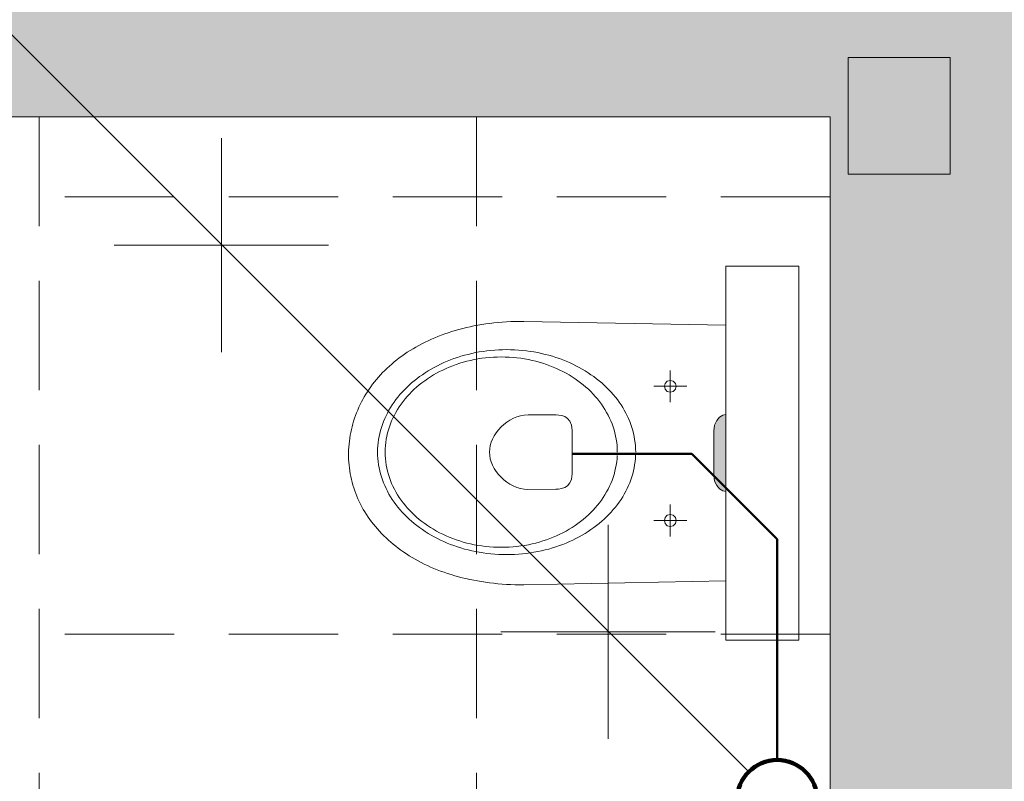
# Model space of a CAD drawing. Header units: millimetres. Extents: x -23540 to 53212, y -37964 to 41185.
# Tile 91 of 203: x -1740 to -1605, y -31937 to -31832. Entities that reach past the tile are written whole.
import ezdxf

# ---------------------------------------------------------------- set-up
doc = ezdxf.new("R2010")
doc.units = ezdxf.units.MM
doc.linetypes.add('DASHEDX2', pattern=[1.5, 1, -0.5])
doc.layers.get('0').update_dxf_attribs({"lineweight": 18})
for name, color, linetype, lineweight in [('BA_KS_ist.', 34, 'Continuous', 50), ('PG_PRZERYWANE_ŚREDNIE', 1, 'DASHEDX2', 18), ('PG_WIDOKOWE_CIENKIE', 1, 'Continuous', 18), ('PG_ŚCIANY_DZIAŁOWE', 3, 'Continuous', 18), ('Przekrojowa', 60, 'Continuous', 18)]:
    doc.layers.add(name, color=color, linetype=linetype, lineweight=lineweight)

msp = doc.modelspace()

# ---------------------------------------------------------------- hatches: boundary and pattern name
at = {"lineweight": 18, "true_color": 0x636466, "transparency": 33554559}
h = msp.add_hatch(color=251, dxfattribs=at)
h.dxf.hatch_style = 1
h.paths.add_polyline_path([(-1644.38, -31894.54), (-1644.27, -31895.32), (-1643.98, -31895.94), (-1643.59, -31896.4), (-1643.15, -31896.68), (-1642.74, -31896.78), (-1642.74, -31886.19), (-1643.15, -31886.29), (-1643.59, -31886.58), (-1643.98, -31887.04), (-1644.27, -31887.66), (-1644.38, -31888.43)])
at = {"layer": 'PG_ŚCIANY_DZIAŁOWE', "true_color": 0x636466, "transparency": 33554610}
h = msp.add_hatch(color=251, dxfattribs=at)
h.dxf.hatch_style = 1
h.paths.add_polyline_path([(-1374.48, -31621.34), (-1411.41, -31621.34), (-1411.41, -32089.84), (-1585.41, -32089.84), (-1585.41, -31705.84), (-1585.41, -31597.84), (-1707.91, -31597.84), (-1707.91, -31616.34), (-1628.41, -31616.34), (-1628.41, -31826.84), (-1875.91, -31826.84), (-1875.91, -31616.34), (-1808.91, -31616.34), (-1808.91, -31597.84), (-1902.41, -31597.84), (-1902.41, -31616.34), (-1890.41, -31616.34), (-1890.41, -31845.34), (-1628.41, -31845.34), (-1628.41, -32031.34), (-2003.41, -32031.34), (-2003.41, -31616.34), (-2003.41, -31597.84), (-2053.41, -31597.84), (-2053.41, -31613.84), (-2021.91, -31613.84), (-2021.91, -32052.34), (-1822.41, -32052.34), (-1822.41, -32059.34), (-1813.41, -32059.34), (-1813.41, -32052.34), (-1624.41, -32052.34), (-1624.41, -32217.84), (-1637.91, -32217.84), (-1637.91, -32289.84), (-1562.85, -32289.84), (-1562.85, -32135.8), (-1374.48, -32135.8)])
h.paths.add_polyline_path([(-1411.41, -31481.34), (-1374.48, -31481.34), (-1374.48, -31446.84), (-1411.41, -31476.84)])

# ---------------------------------------------------------------- linework, layer by layer
at = {"color": 251, "lineweight": 20, "true_color": 0x636466}
for p, q in [((-1890.41, -31845.34), (-1628.41, -31845.34)), ((-1628.41, -31845.34), (-1628.41, -32031.34))]:
    msp.add_line(p, q, dxfattribs=at)
at = {"color": 251, "lineweight": 18, "true_color": 0x636466}
for p, q in [((-1642.74, -31865.83), (-1642.74, -31917.15)), ((-1642.74, -31865.83), (-1632.74, -31865.83)), ((-1632.74, -31865.83), (-1632.74, -31917.15)), ((-1642.74, -31917.15), (-1632.74, -31917.15))]:
    msp.add_line(p, q, dxfattribs=at)
at = {"color": 251, "lineweight": 13, "true_color": 0x636466}
for p, q in [((-1676.74, -31873.94), (-1677.28, -31874.04)), ((-1676.2, -31873.85), (-1676.74, -31873.94)), ((-1675.66, -31873.76), (-1676.2, -31873.85)), ((-1675.1, -31873.69), (-1675.66, -31873.76)), ((-1674.54, -31873.62), (-1675.1, -31873.69)), ((-1673.98, -31873.57), (-1674.54, -31873.62)), ((-1673.4, -31873.52), (-1673.98, -31873.57)), ((-1672.82, -31873.48), (-1673.4, -31873.52)), ((-1672.24, -31873.45), (-1672.82, -31873.48)), ((-1671.65, -31873.43), (-1672.24, -31873.45)), ((-1671.05, -31873.42), (-1671.65, -31873.43)), ((-1670.45, -31873.42), (-1671.05, -31873.42)), ((-1642.73, -31873.96), (-1670.45, -31873.42)), ((-1681.76, -31875.31), (-1682.22, -31875.48)), ((-1681.29, -31875.13), (-1681.76, -31875.31)), ((-1680.81, -31874.97), (-1681.29, -31875.13)), ((-1680.33, -31874.81), (-1680.81, -31874.97)), ((-1679.84, -31874.66), (-1680.33, -31874.81)), ((-1679.34, -31874.52), (-1679.84, -31874.66)), ((-1678.83, -31874.39), (-1679.34, -31874.52)), ((-1678.32, -31874.26), (-1678.83, -31874.39)), ((-1677.8, -31874.15), (-1678.32, -31874.26)), ((-1677.28, -31874.04), (-1677.8, -31874.15)), ((-1684.42, -31876.49), (-1684.83, -31876.71)), ((-1683.99, -31876.27), (-1684.42, -31876.49)), ((-1683.56, -31876.07), (-1683.99, -31876.27)), ((-1683.12, -31875.86), (-1683.56, -31876.07)), ((-1682.67, -31875.67), (-1683.12, -31875.86)), ((-1682.22, -31875.48), (-1682.67, -31875.67)), ((-1686.79, -31877.91), (-1687.16, -31878.17)), ((-1686.42, -31877.66), (-1686.79, -31877.91)), ((-1686.03, -31877.41), (-1686.42, -31877.66)), ((-1685.64, -31877.17), (-1686.03, -31877.41)), ((-1685.24, -31876.94), (-1685.64, -31877.17)), ((-1684.83, -31876.71), (-1685.24, -31876.94)), ((-1678.58, -31878.07), (-1678.08, -31877.94)), ((-1678.08, -31877.94), (-1677.58, -31877.82)), ((-1677.58, -31877.82), (-1677.07, -31877.71)), ((-1677.07, -31877.71), (-1676.55, -31877.61)), ((-1676.55, -31877.61), (-1676.03, -31877.53)), ((-1676.03, -31877.53), (-1675.5, -31877.46)), ((-1675.5, -31877.46), (-1674.97, -31877.4)), ((-1674.97, -31877.4), (-1674.44, -31877.35)), ((-1674.44, -31877.35), (-1673.89, -31877.32)), ((-1673.89, -31877.32), (-1673.35, -31877.3)), ((-1673.35, -31877.3), (-1672.8, -31877.29)), ((-1672.8, -31877.29), (-1672.8, -31877.29)), ((-1672.8, -31877.29), (-1672.25, -31877.3)), ((-1672.25, -31877.3), (-1671.7, -31877.32)), ((-1671.7, -31877.32), (-1671.16, -31877.35)), ((-1671.16, -31877.35), (-1670.63, -31877.4)), ((-1670.63, -31877.4), (-1670.09, -31877.46)), ((-1670.09, -31877.46), (-1669.57, -31877.53)), ((-1669.57, -31877.53), (-1669.05, -31877.61)), ((-1669.05, -31877.61), (-1668.53, -31877.71)), ((-1668.53, -31877.71), (-1668.02, -31877.82)), ((-1668.02, -31877.82), (-1667.52, -31877.94)), ((-1667.52, -31877.94), (-1667.02, -31878.07)), ((-1688.55, -31879.27), (-1688.88, -31879.56)), ((-1688.22, -31878.99), (-1688.55, -31879.27)), ((-1687.87, -31878.71), (-1688.22, -31878.99)), ((-1687.52, -31878.44), (-1687.87, -31878.71)), ((-1687.16, -31878.17), (-1687.52, -31878.44)), ((-1682.3, -31879.5), (-1681.87, -31879.29)), ((-1681.87, -31879.29), (-1681.42, -31879.08)), ((-1681.42, -31879.08), (-1680.97, -31878.89)), ((-1680.97, -31878.89), (-1680.5, -31878.7)), ((-1680.5, -31878.7), (-1680.03, -31878.53)), ((-1680.19, -31879.5), (-1679.72, -31879.33)), ((-1680.03, -31878.53), (-1679.56, -31878.36)), ((-1679.72, -31879.33), (-1679.24, -31879.17)), ((-1679.56, -31878.36), (-1679.07, -31878.21)), ((-1679.24, -31879.17), (-1678.76, -31879.02)), ((-1679.07, -31878.21), (-1678.58, -31878.07)), ((-1678.76, -31879.02), (-1678.26, -31878.89)), ((-1678.26, -31878.89), (-1677.76, -31878.77)), ((-1677.76, -31878.77), (-1677.25, -31878.66)), ((-1677.25, -31878.66), (-1676.74, -31878.56)), ((-1676.74, -31878.56), (-1676.22, -31878.48)), ((-1676.22, -31878.48), (-1675.69, -31878.42)), ((-1675.69, -31878.42), (-1675.16, -31878.37)), ((-1675.16, -31878.37), (-1674.62, -31878.33)), ((-1674.62, -31878.33), (-1674.08, -31878.31)), ((-1674.08, -31878.31), (-1673.54, -31878.3)), ((-1673.54, -31878.3), (-1673.54, -31878.29)), ((-1673.54, -31878.3), (-1672.99, -31878.31)), ((-1672.99, -31878.31), (-1672.45, -31878.33)), ((-1672.45, -31878.33), (-1671.91, -31878.37)), ((-1671.91, -31878.37), (-1671.38, -31878.42)), ((-1671.38, -31878.42), (-1670.86, -31878.48)), ((-1670.86, -31878.48), (-1670.34, -31878.56)), ((-1670.34, -31878.56), (-1669.82, -31878.66)), ((-1669.82, -31878.66), (-1669.31, -31878.77)), ((-1669.31, -31878.77), (-1668.81, -31878.89)), ((-1668.81, -31878.89), (-1668.32, -31879.02)), ((-1668.32, -31879.02), (-1667.83, -31879.17)), ((-1667.83, -31879.17), (-1667.35, -31879.33)), ((-1667.35, -31879.33), (-1666.88, -31879.5)), ((-1667.02, -31878.07), (-1666.53, -31878.21)), ((-1666.53, -31878.21), (-1666.04, -31878.36)), ((-1666.04, -31878.36), (-1665.57, -31878.53)), ((-1665.57, -31878.53), (-1665.1, -31878.7)), ((-1665.1, -31878.7), (-1664.63, -31878.89)), ((-1664.63, -31878.89), (-1664.18, -31879.08)), ((-1664.18, -31879.08), (-1663.73, -31879.29)), ((-1663.73, -31879.29), (-1663.29, -31879.5)), ((-1689.81, -31880.45), (-1690.1, -31880.76)), ((-1689.51, -31880.15), (-1689.81, -31880.45)), ((-1689.2, -31879.85), (-1689.51, -31880.15)), ((-1688.88, -31879.56), (-1689.2, -31879.85)), ((-1684.36, -31880.73), (-1683.97, -31880.46)), ((-1683.97, -31880.46), (-1683.57, -31880.21)), ((-1683.57, -31880.21), (-1683.15, -31879.97)), ((-1683.15, -31879.97), (-1682.73, -31879.73)), ((-1682.84, -31880.77), (-1682.43, -31880.53)), ((-1682.73, -31879.73), (-1682.3, -31879.5)), ((-1682.43, -31880.53), (-1682, -31880.3)), ((-1682, -31880.3), (-1681.56, -31880.09)), ((-1681.56, -31880.09), (-1681.11, -31879.88)), ((-1681.11, -31879.88), (-1680.66, -31879.68)), ((-1680.66, -31879.68), (-1680.19, -31879.5)), ((-1666.88, -31879.5), (-1666.42, -31879.68)), ((-1666.42, -31879.68), (-1665.96, -31879.88)), ((-1665.96, -31879.88), (-1665.51, -31880.09)), ((-1665.51, -31880.09), (-1665.08, -31880.3)), ((-1665.08, -31880.3), (-1664.65, -31880.53)), ((-1664.65, -31880.53), (-1664.23, -31880.77)), ((-1663.29, -31879.5), (-1662.86, -31879.73)), ((-1662.86, -31879.73), (-1662.44, -31879.97)), ((-1662.44, -31879.97), (-1662.03, -31880.21)), ((-1662.03, -31880.21), (-1661.63, -31880.46)), ((-1661.63, -31880.46), (-1661.24, -31880.73)), ((-1650.35, -31884.51), (-1650.35, -31880.15)), ((-1691.18, -31882.05), (-1691.42, -31882.38)), ((-1690.92, -31881.72), (-1691.18, -31882.05)), ((-1690.66, -31881.4), (-1690.92, -31881.72)), ((-1690.38, -31881.08), (-1690.66, -31881.4)), ((-1690.1, -31880.76), (-1690.38, -31881.08)), ((-1686.18, -31882.17), (-1685.83, -31881.86)), ((-1685.83, -31881.86), (-1685.48, -31881.57)), ((-1685.48, -31881.57), (-1685.12, -31881.28)), ((-1685.12, -31881.28), (-1684.75, -31881)), ((-1684.78, -31882.13), (-1684.42, -31881.84)), ((-1684.75, -31881), (-1684.36, -31880.73)), ((-1684.42, -31881.84), (-1684.04, -31881.56)), ((-1684.04, -31881.56), (-1683.65, -31881.29)), ((-1683.65, -31881.29), (-1683.25, -31881.03)), ((-1683.25, -31881.03), (-1682.84, -31880.77)), ((-1664.23, -31880.77), (-1663.82, -31881.03)), ((-1663.82, -31881.03), (-1663.42, -31881.29)), ((-1663.42, -31881.29), (-1663.03, -31881.56)), ((-1663.03, -31881.56), (-1662.66, -31881.84)), ((-1662.66, -31881.84), (-1662.29, -31882.13)), ((-1661.24, -31880.73), (-1660.85, -31881)), ((-1660.85, -31881), (-1660.48, -31881.28)), ((-1660.48, -31881.28), (-1660.12, -31881.57)), ((-1660.12, -31881.57), (-1659.76, -31881.86)), ((-1659.76, -31881.86), (-1659.42, -31882.17)), ((-1651.06, -31881.92), (-1651.17, -31882.33)), ((-1650.76, -31881.62), (-1651.06, -31881.92)), ((-1650.35, -31881.51), (-1650.76, -31881.62)), ((-1649.94, -31881.62), (-1650.35, -31881.51)), ((-1649.65, -31881.92), (-1649.94, -31881.62)), ((-1649.53, -31882.33), (-1649.65, -31881.92)), ((-1692.11, -31883.41), (-1692.32, -31883.76)), ((-1691.89, -31883.07), (-1692.11, -31883.41)), ((-1691.66, -31882.72), (-1691.89, -31883.07)), ((-1691.42, -31882.38), (-1691.66, -31882.72)), ((-1687.43, -31883.46), (-1687.13, -31883.13)), ((-1687.13, -31883.13), (-1686.83, -31882.8)), ((-1686.83, -31882.8), (-1686.51, -31882.48)), ((-1686.51, -31882.48), (-1686.18, -31882.17)), ((-1686.44, -31883.72), (-1686.13, -31883.39)), ((-1686.13, -31883.39), (-1685.81, -31883.06)), ((-1685.81, -31883.06), (-1685.48, -31882.74)), ((-1685.48, -31882.74), (-1685.14, -31882.43)), ((-1685.14, -31882.43), (-1684.78, -31882.13)), ((-1662.29, -31882.13), (-1661.94, -31882.43)), ((-1661.94, -31882.43), (-1661.59, -31882.74)), ((-1661.59, -31882.74), (-1661.26, -31883.06)), ((-1661.26, -31883.06), (-1660.94, -31883.39)), ((-1660.94, -31883.39), (-1660.64, -31883.72)), ((-1659.42, -31882.17), (-1659.09, -31882.48)), ((-1659.09, -31882.48), (-1658.77, -31882.8)), ((-1658.77, -31882.8), (-1658.47, -31883.13)), ((-1658.47, -31883.13), (-1658.17, -31883.46)), ((-1652.6, -31882.33), (-1648.1, -31882.33)), ((-1651.17, -31882.33), (-1651.06, -31882.74)), ((-1651.06, -31882.74), (-1650.76, -31883.03)), ((-1650.76, -31883.03), (-1650.35, -31883.15)), ((-1650.35, -31883.15), (-1649.94, -31883.03)), ((-1649.94, -31883.03), (-1649.65, -31882.74)), ((-1649.65, -31882.74), (-1649.53, -31882.33)), ((-1692.71, -31884.48), (-1692.9, -31884.84)), ((-1692.52, -31884.12), (-1692.71, -31884.48)), ((-1692.32, -31883.76), (-1692.52, -31884.12)), ((-1688.49, -31884.87), (-1688.24, -31884.51)), ((-1688.24, -31884.51), (-1687.98, -31884.15)), ((-1687.98, -31884.15), (-1687.71, -31883.8)), ((-1687.71, -31883.8), (-1687.43, -31883.46)), ((-1687.27, -31884.78), (-1687.01, -31884.42)), ((-1687.01, -31884.42), (-1686.73, -31884.06)), ((-1686.73, -31884.06), (-1686.44, -31883.72)), ((-1660.64, -31883.72), (-1660.35, -31884.06)), ((-1660.35, -31884.06), (-1660.07, -31884.42)), ((-1660.07, -31884.42), (-1659.8, -31884.78)), ((-1658.17, -31883.46), (-1657.89, -31883.8)), ((-1657.89, -31883.8), (-1657.61, -31884.15)), ((-1657.61, -31884.15), (-1657.36, -31884.51)), ((-1657.36, -31884.51), (-1657.11, -31884.87)), ((-1693.39, -31885.95), (-1693.53, -31886.33)), ((-1693.23, -31885.58), (-1693.39, -31885.95)), ((-1693.07, -31885.21), (-1693.23, -31885.58)), ((-1692.9, -31884.84), (-1693.07, -31885.21)), ((-1689.34, -31886.37), (-1689.15, -31885.99)), ((-1689.15, -31885.99), (-1688.94, -31885.61)), ((-1688.94, -31885.61), (-1688.72, -31885.23)), ((-1688.72, -31885.23), (-1688.49, -31884.87)), ((-1688.2, -31886.28), (-1687.99, -31885.9)), ((-1687.99, -31885.9), (-1687.77, -31885.52)), ((-1687.77, -31885.52), (-1687.53, -31885.14)), ((-1687.53, -31885.14), (-1687.27, -31884.78)), ((-1659.8, -31884.78), (-1659.55, -31885.14)), ((-1659.55, -31885.14), (-1659.31, -31885.52)), ((-1659.31, -31885.52), (-1659.08, -31885.9)), ((-1659.08, -31885.9), (-1658.88, -31886.28)), ((-1657.11, -31884.87), (-1656.88, -31885.23)), ((-1656.88, -31885.23), (-1656.66, -31885.61)), ((-1656.66, -31885.61), (-1656.45, -31885.99)), ((-1656.45, -31885.99), (-1656.26, -31886.37)), ((-1693.79, -31887.09), (-1693.9, -31887.48)), ((-1693.66, -31886.71), (-1693.79, -31887.09)), ((-1693.53, -31886.33), (-1693.66, -31886.71)), ((-1689.84, -31887.56), (-1689.69, -31887.16)), ((-1689.69, -31887.16), (-1689.52, -31886.76)), ((-1689.52, -31886.76), (-1689.34, -31886.37)), ((-1688.74, -31887.48), (-1688.57, -31887.08)), ((-1688.57, -31887.08), (-1688.39, -31886.68)), ((-1688.39, -31886.68), (-1688.2, -31886.28)), ((-1673.18, -31887.56), (-1672.77, -31887.24)), ((-1672.77, -31887.24), (-1672.34, -31886.96)), ((-1672.34, -31886.96), (-1671.87, -31886.71)), ((-1671.87, -31886.71), (-1671.39, -31886.52)), ((-1671.39, -31886.52), (-1670.89, -31886.37)), ((-1670.89, -31886.37), (-1670.38, -31886.28)), ((-1670.38, -31886.28), (-1669.85, -31886.25)), ((-1669.85, -31886.25), (-1666.01, -31886.25)), ((-1666.01, -31886.25), (-1665.66, -31886.27)), ((-1665.66, -31886.27), (-1665.25, -31886.34)), ((-1665.25, -31886.34), (-1664.84, -31886.49)), ((-1664.84, -31886.49), (-1664.44, -31886.74)), ((-1664.44, -31886.74), (-1664.12, -31887.12)), ((-1664.12, -31887.12), (-1663.89, -31887.65)), ((-1658.88, -31886.28), (-1658.68, -31886.68)), ((-1658.68, -31886.68), (-1658.5, -31887.08)), ((-1658.5, -31887.08), (-1658.34, -31887.48)), ((-1656.26, -31886.37), (-1656.08, -31886.76)), ((-1656.08, -31886.76), (-1655.91, -31887.16)), ((-1655.91, -31887.16), (-1655.76, -31887.56)), ((-1644.27, -31887.66), (-1643.98, -31887.04)), ((-1643.98, -31887.04), (-1643.59, -31886.58)), ((-1643.59, -31886.58), (-1643.15, -31886.29)), ((-1643.15, -31886.29), (-1642.74, -31886.19)), ((-1694.18, -31888.66), (-1694.26, -31889.05)), ((-1694.1, -31888.26), (-1694.18, -31888.66)), ((-1694, -31887.87), (-1694.1, -31888.26)), ((-1693.9, -31887.48), (-1694, -31887.87)), ((-1690.29, -31889.21), (-1690.2, -31888.79)), ((-1690.2, -31888.79), (-1690.09, -31888.37)), ((-1690.09, -31888.37), (-1689.97, -31887.96)), ((-1689.97, -31887.96), (-1689.84, -31887.56)), ((-1689.23, -31889.16), (-1689.13, -31888.73)), ((-1689.13, -31888.73), (-1689.01, -31888.31)), ((-1689.01, -31888.31), (-1688.88, -31887.89)), ((-1688.88, -31887.89), (-1688.74, -31887.48)), ((-1674.49, -31889.12), (-1674.22, -31888.7)), ((-1674.22, -31888.7), (-1673.91, -31888.29)), ((-1673.91, -31888.29), (-1673.56, -31887.91)), ((-1673.56, -31887.91), (-1673.18, -31887.56)), ((-1663.89, -31887.65), (-1663.81, -31888.36)), ((-1663.81, -31888.36), (-1663.81, -31888.36)), ((-1663.81, -31888.36), (-1663.81, -31891.59)), ((-1658.34, -31887.48), (-1658.19, -31887.89)), ((-1658.19, -31887.89), (-1658.06, -31888.31)), ((-1658.06, -31888.31), (-1657.95, -31888.73)), ((-1657.95, -31888.73), (-1657.85, -31889.16)), ((-1655.76, -31887.56), (-1655.63, -31887.96)), ((-1655.63, -31887.96), (-1655.51, -31888.37)), ((-1655.51, -31888.37), (-1655.4, -31888.79)), ((-1655.4, -31888.79), (-1655.31, -31889.21)), ((-1644.38, -31888.43), (-1644.27, -31887.66)), ((-1644.38, -31888.43), (-1644.38, -31894.54)), ((-1694.37, -31889.86), (-1694.41, -31890.26)), ((-1694.32, -31889.45), (-1694.37, -31889.86)), ((-1694.26, -31889.05), (-1694.32, -31889.45)), ((-1690.46, -31890.49), (-1690.42, -31890.06)), ((-1690.42, -31890.06), (-1690.36, -31889.63)), ((-1690.36, -31889.63), (-1690.29, -31889.21)), ((-1689.42, -31890.47), (-1689.37, -31890.03)), ((-1689.37, -31890.03), (-1689.31, -31889.59)), ((-1689.31, -31889.59), (-1689.23, -31889.16)), ((-1675.04, -31890.46), (-1674.9, -31890.01)), ((-1674.9, -31890.01), (-1674.72, -31889.56)), ((-1674.72, -31889.56), (-1674.49, -31889.12)), ((-1657.85, -31889.16), (-1657.77, -31889.59)), ((-1657.77, -31889.59), (-1657.7, -31890.03)), ((-1657.7, -31890.03), (-1657.66, -31890.47)), ((-1655.31, -31889.21), (-1655.24, -31889.63)), ((-1655.24, -31889.63), (-1655.18, -31890.06)), ((-1655.18, -31890.06), (-1655.14, -31890.49)), ((-1694.47, -31891.08), (-1694.48, -31891.49)), ((-1694.48, -31891.49), (-1694.48, -31891.9)), ((-1694.45, -31890.67), (-1694.47, -31891.08)), ((-1694.41, -31890.26), (-1694.45, -31890.67)), ((-1690.49, -31890.92), (-1690.46, -31890.49)), ((-1690.49, -31891.36), (-1690.49, -31890.92)), ((-1690.49, -31891.36), (-1690.49, -31891.35)), ((-1690.49, -31891.79), (-1690.49, -31891.36)), ((-1689.45, -31891.36), (-1689.44, -31890.91)), ((-1689.45, -31891.36), (-1689.45, -31891.35)), ((-1689.44, -31891.81), (-1689.45, -31891.36)), ((-1689.44, -31890.91), (-1689.42, -31890.47)), ((-1675.15, -31891.36), (-1675.12, -31890.91)), ((-1675.12, -31891.81), (-1675.15, -31891.36)), ((-1675.12, -31890.91), (-1675.04, -31890.46)), ((-1657.66, -31890.47), (-1657.63, -31890.91)), ((-1657.63, -31890.91), (-1657.62, -31891.36)), ((-1655.14, -31890.49), (-1655.11, -31890.92)), ((-1655.11, -31890.92), (-1655.1, -31891.36)), ((-1694.48, -31891.9), (-1694.47, -31892.31)), ((-1694.47, -31892.31), (-1694.45, -31892.72)), ((-1694.45, -31892.72), (-1694.41, -31893.13)), ((-1690.46, -31892.23), (-1690.49, -31891.79)), ((-1690.42, -31892.66), (-1690.46, -31892.23)), ((-1690.36, -31893.08), (-1690.42, -31892.66)), ((-1689.42, -31892.25), (-1689.44, -31891.81)), ((-1689.37, -31892.69), (-1689.42, -31892.25)), ((-1689.31, -31893.13), (-1689.37, -31892.69)), ((-1675.04, -31892.26), (-1675.12, -31891.81)), ((-1674.9, -31892.71), (-1675.04, -31892.26)), ((-1674.72, -31893.16), (-1674.9, -31892.71)), ((-1663.81, -31891.59), (-1663.81, -31894.34)), ((-1657.7, -31892.69), (-1657.77, -31893.13)), ((-1657.66, -31892.25), (-1657.7, -31892.69)), ((-1657.63, -31891.81), (-1657.66, -31892.25)), ((-1655.18, -31892.66), (-1655.24, -31893.08)), ((-1655.14, -31892.23), (-1655.18, -31892.66)), ((-1655.11, -31891.79), (-1655.14, -31892.23)), ((-1694.41, -31893.13), (-1694.37, -31893.53)), ((-1694.37, -31893.53), (-1694.31, -31893.93)), ((-1694.31, -31893.93), (-1694.25, -31894.33)), ((-1690.29, -31893.51), (-1690.36, -31893.08)), ((-1690.2, -31893.93), (-1690.29, -31893.51)), ((-1690.09, -31894.34), (-1690.2, -31893.93)), ((-1689.23, -31893.56), (-1689.31, -31893.13)), ((-1689.13, -31893.98), (-1689.23, -31893.56)), ((-1689.01, -31894.41), (-1689.13, -31893.98)), ((-1674.49, -31893.6), (-1674.72, -31893.16)), ((-1674.22, -31894.02), (-1674.49, -31893.6)), ((-1673.91, -31894.42), (-1674.22, -31894.02)), ((-1657.95, -31893.98), (-1658.06, -31894.41)), ((-1657.85, -31893.56), (-1657.95, -31893.98)), ((-1657.77, -31893.13), (-1657.85, -31893.56)), ((-1655.4, -31893.93), (-1655.51, -31894.34)), ((-1655.31, -31893.51), (-1655.4, -31893.93)), ((-1655.24, -31893.08), (-1655.31, -31893.51)), ((-1694.25, -31894.33), (-1694.17, -31894.72)), ((-1694.17, -31894.72), (-1694.09, -31895.12)), ((-1694.09, -31895.12), (-1693.99, -31895.5)), ((-1693.99, -31895.5), (-1693.88, -31895.89)), ((-1689.97, -31894.75), (-1690.09, -31894.34)), ((-1689.84, -31895.16), (-1689.97, -31894.75)), ((-1689.69, -31895.56), (-1689.84, -31895.16)), ((-1689.52, -31895.95), (-1689.69, -31895.56)), ((-1688.88, -31894.82), (-1689.01, -31894.41)), ((-1688.74, -31895.23), (-1688.88, -31894.82)), ((-1688.57, -31895.64), (-1688.74, -31895.23)), ((-1673.57, -31894.8), (-1673.91, -31894.42)), ((-1673.19, -31895.16), (-1673.57, -31894.8)), ((-1672.78, -31895.48), (-1673.19, -31895.16)), ((-1672.35, -31895.76), (-1672.78, -31895.48)), ((-1663.89, -31895.05), (-1664.12, -31895.59)), ((-1663.81, -31894.34), (-1663.89, -31895.05)), ((-1658.34, -31895.23), (-1658.5, -31895.64)), ((-1658.19, -31894.82), (-1658.34, -31895.23)), ((-1658.06, -31894.41), (-1658.19, -31894.82)), ((-1655.91, -31895.56), (-1656.08, -31895.95)), ((-1655.76, -31895.16), (-1655.91, -31895.56)), ((-1655.63, -31894.75), (-1655.76, -31895.16)), ((-1655.51, -31894.34), (-1655.63, -31894.75)), ((-1644.38, -31894.54), (-1644.27, -31895.32)), ((-1644.27, -31895.32), (-1643.98, -31895.94)), ((-1693.88, -31895.89), (-1693.76, -31896.27)), ((-1693.76, -31896.27), (-1693.64, -31896.66)), ((-1693.64, -31896.66), (-1693.5, -31897.03)), ((-1689.34, -31896.34), (-1689.52, -31895.95)), ((-1689.15, -31896.73), (-1689.34, -31896.34)), ((-1688.94, -31897.11), (-1689.15, -31896.73)), ((-1688.39, -31896.04), (-1688.57, -31895.64)), ((-1688.2, -31896.43), (-1688.39, -31896.04)), ((-1687.99, -31896.82), (-1688.2, -31896.43)), ((-1687.77, -31897.2), (-1687.99, -31896.82)), ((-1671.89, -31896), (-1672.35, -31895.76)), ((-1671.41, -31896.2), (-1671.89, -31896)), ((-1670.91, -31896.35), (-1671.41, -31896.2)), ((-1670.4, -31896.44), (-1670.91, -31896.35)), ((-1669.88, -31896.47), (-1670.4, -31896.44)), ((-1666.03, -31896.46), (-1669.88, -31896.47)), ((-1665.67, -31896.44), (-1666.03, -31896.46)), ((-1665.26, -31896.37), (-1665.67, -31896.44)), ((-1664.84, -31896.22), (-1665.26, -31896.37)), ((-1664.45, -31895.97), (-1664.84, -31896.22)), ((-1664.12, -31895.59), (-1664.45, -31895.97)), ((-1659.08, -31896.82), (-1659.31, -31897.2)), ((-1658.88, -31896.43), (-1659.08, -31896.82)), ((-1658.68, -31896.04), (-1658.88, -31896.43)), ((-1658.5, -31895.64), (-1658.68, -31896.04)), ((-1656.45, -31896.73), (-1656.66, -31897.11)), ((-1656.26, -31896.34), (-1656.45, -31896.73)), ((-1656.08, -31895.95), (-1656.26, -31896.34)), ((-1643.98, -31895.94), (-1643.59, -31896.4)), ((-1643.59, -31896.4), (-1643.15, -31896.68)), ((-1643.15, -31896.68), (-1642.74, -31896.78)), ((-1693.5, -31897.03), (-1693.35, -31897.41)), ((-1693.35, -31897.41), (-1693.19, -31897.78)), ((-1693.19, -31897.78), (-1693.02, -31898.14)), ((-1693.02, -31898.14), (-1692.84, -31898.51)), ((-1688.72, -31897.48), (-1688.94, -31897.11)), ((-1688.49, -31897.85), (-1688.72, -31897.48)), ((-1688.24, -31898.21), (-1688.49, -31897.85)), ((-1687.98, -31898.56), (-1688.24, -31898.21)), ((-1687.53, -31897.57), (-1687.77, -31897.2)), ((-1687.27, -31897.94), (-1687.53, -31897.57)), ((-1687.01, -31898.3), (-1687.27, -31897.94)), ((-1659.8, -31897.94), (-1660.07, -31898.3)), ((-1659.55, -31897.57), (-1659.8, -31897.94)), ((-1659.31, -31897.2), (-1659.55, -31897.57)), ((-1657.36, -31898.21), (-1657.61, -31898.56)), ((-1657.11, -31897.85), (-1657.36, -31898.21)), ((-1656.88, -31897.48), (-1657.11, -31897.85)), ((-1656.66, -31897.11), (-1656.88, -31897.48)), ((-1692.84, -31898.51), (-1692.65, -31898.86)), ((-1692.65, -31898.86), (-1692.46, -31899.22)), ((-1692.46, -31899.22), (-1692.25, -31899.57)), ((-1692.25, -31899.57), (-1692.03, -31899.92)), ((-1687.71, -31898.91), (-1687.98, -31898.56)), ((-1687.43, -31899.25), (-1687.71, -31898.91)), ((-1687.13, -31899.59), (-1687.43, -31899.25)), ((-1686.83, -31899.92), (-1687.13, -31899.59)), ((-1686.73, -31898.65), (-1687.01, -31898.3)), ((-1686.44, -31898.99), (-1686.73, -31898.65)), ((-1686.13, -31899.33), (-1686.44, -31898.99)), ((-1685.81, -31899.66), (-1686.13, -31899.33)), ((-1660.94, -31899.33), (-1661.26, -31899.66)), ((-1660.64, -31898.99), (-1660.94, -31899.33)), ((-1660.35, -31898.65), (-1660.64, -31898.99)), ((-1660.07, -31898.3), (-1660.35, -31898.65)), ((-1658.47, -31899.59), (-1658.77, -31899.92)), ((-1658.17, -31899.25), (-1658.47, -31899.59)), ((-1657.89, -31898.91), (-1658.17, -31899.25)), ((-1657.61, -31898.56), (-1657.89, -31898.91)), ((-1650.35, -31902.92), (-1650.35, -31898.56)), ((-1692.03, -31899.92), (-1691.8, -31900.26)), ((-1691.8, -31900.26), (-1691.57, -31900.6)), ((-1691.57, -31900.6), (-1691.32, -31900.93)), ((-1691.32, -31900.93), (-1691.07, -31901.26)), ((-1686.51, -31900.24), (-1686.83, -31899.92)), ((-1686.18, -31900.55), (-1686.51, -31900.24)), ((-1685.83, -31900.85), (-1686.18, -31900.55)), ((-1685.48, -31901.15), (-1685.83, -31900.85)), ((-1685.48, -31899.97), (-1685.81, -31899.66)), ((-1685.14, -31900.28), (-1685.48, -31899.97)), ((-1684.78, -31900.58), (-1685.14, -31900.28)), ((-1684.42, -31900.88), (-1684.78, -31900.58)), ((-1684.04, -31901.16), (-1684.42, -31900.88)), ((-1662.66, -31900.88), (-1663.03, -31901.16)), ((-1662.29, -31900.58), (-1662.66, -31900.88)), ((-1661.94, -31900.28), (-1662.29, -31900.58)), ((-1661.59, -31899.97), (-1661.94, -31900.28)), ((-1661.26, -31899.66), (-1661.59, -31899.97)), ((-1659.76, -31900.85), (-1660.12, -31901.15)), ((-1659.42, -31900.55), (-1659.76, -31900.85)), ((-1659.09, -31900.24), (-1659.42, -31900.55)), ((-1658.77, -31899.92), (-1659.09, -31900.24)), ((-1652.6, -31900.74), (-1648.1, -31900.74)), ((-1651.06, -31900.33), (-1651.17, -31900.74)), ((-1651.17, -31900.74), (-1651.06, -31901.15)), ((-1650.76, -31900.03), (-1651.06, -31900.33)), ((-1650.35, -31899.92), (-1650.76, -31900.03)), ((-1649.94, -31900.03), (-1650.35, -31899.92)), ((-1649.65, -31900.33), (-1649.94, -31900.03)), ((-1649.53, -31900.74), (-1649.65, -31900.33)), ((-1649.65, -31901.15), (-1649.53, -31900.74)), ((-1691.07, -31901.26), (-1690.8, -31901.58)), ((-1690.8, -31901.58), (-1690.53, -31901.9)), ((-1690.53, -31901.9), (-1690.24, -31902.22)), ((-1690.24, -31902.22), (-1689.95, -31902.53)), ((-1685.12, -31901.44), (-1685.48, -31901.15)), ((-1684.75, -31901.72), (-1685.12, -31901.44)), ((-1684.36, -31901.99), (-1684.75, -31901.72)), ((-1683.97, -31902.25), (-1684.36, -31901.99)), ((-1683.65, -31901.43), (-1684.04, -31901.16)), ((-1683.57, -31902.51), (-1683.97, -31902.25)), ((-1683.25, -31901.69), (-1683.65, -31901.43)), ((-1682.84, -31901.94), (-1683.25, -31901.69)), ((-1682.43, -31902.18), (-1682.84, -31901.94)), ((-1682, -31902.41), (-1682.43, -31902.18)), ((-1664.65, -31902.18), (-1665.08, -31902.41)), ((-1664.23, -31901.94), (-1664.65, -31902.18)), ((-1663.82, -31901.69), (-1664.23, -31901.94)), ((-1663.42, -31901.43), (-1663.82, -31901.69)), ((-1663.03, -31901.16), (-1663.42, -31901.43)), ((-1661.63, -31902.25), (-1662.03, -31902.51)), ((-1661.24, -31901.99), (-1661.63, -31902.25)), ((-1660.85, -31901.72), (-1661.24, -31901.99)), ((-1660.48, -31901.44), (-1660.85, -31901.72)), ((-1660.12, -31901.15), (-1660.48, -31901.44)), ((-1651.06, -31901.15), (-1650.76, -31901.45)), ((-1650.76, -31901.45), (-1650.35, -31901.56)), ((-1650.35, -31901.56), (-1649.94, -31901.45)), ((-1649.94, -31901.45), (-1649.65, -31901.15)), ((-1689.95, -31902.53), (-1689.65, -31902.83)), ((-1689.65, -31902.83), (-1689.34, -31903.13)), ((-1689.34, -31903.13), (-1689.02, -31903.42)), ((-1689.02, -31903.42), (-1688.69, -31903.71)), ((-1683.15, -31902.75), (-1683.57, -31902.51)), ((-1682.73, -31902.99), (-1683.15, -31902.75)), ((-1682.3, -31903.21), (-1682.73, -31902.99)), ((-1681.87, -31903.43), (-1682.3, -31903.21)), ((-1681.56, -31902.63), (-1682, -31902.41)), ((-1681.42, -31903.63), (-1681.87, -31903.43)), ((-1681.11, -31902.84), (-1681.56, -31902.63)), ((-1680.97, -31903.83), (-1681.42, -31903.63)), ((-1680.66, -31903.03), (-1681.11, -31902.84)), ((-1680.19, -31903.22), (-1680.66, -31903.03)), ((-1679.72, -31903.39), (-1680.19, -31903.22)), ((-1679.24, -31903.55), (-1679.72, -31903.39)), ((-1678.76, -31903.69), (-1679.24, -31903.55)), ((-1667.83, -31903.55), (-1668.32, -31903.69)), ((-1667.35, -31903.39), (-1667.83, -31903.55)), ((-1666.88, -31903.22), (-1667.35, -31903.39)), ((-1666.42, -31903.03), (-1666.88, -31903.22)), ((-1665.96, -31902.84), (-1666.42, -31903.03)), ((-1665.51, -31902.63), (-1665.96, -31902.84)), ((-1665.08, -31902.41), (-1665.51, -31902.63)), ((-1664.18, -31903.63), (-1664.63, -31903.83)), ((-1663.73, -31903.43), (-1664.18, -31903.63)), ((-1663.29, -31903.21), (-1663.73, -31903.43)), ((-1662.86, -31902.99), (-1663.29, -31903.21)), ((-1662.44, -31902.75), (-1662.86, -31902.99)), ((-1662.03, -31902.51), (-1662.44, -31902.75)), ((-1688.69, -31903.71), (-1688.36, -31903.99)), ((-1688.36, -31903.99), (-1688.01, -31904.27)), ((-1688.01, -31904.27), (-1687.66, -31904.54)), ((-1687.66, -31904.54), (-1687.29, -31904.81)), ((-1687.29, -31904.81), (-1686.92, -31905.07)), ((-1680.5, -31904.01), (-1680.97, -31903.83)), ((-1680.03, -31904.19), (-1680.5, -31904.01)), ((-1679.56, -31904.35), (-1680.03, -31904.19)), ((-1679.07, -31904.51), (-1679.56, -31904.35)), ((-1678.58, -31904.65), (-1679.07, -31904.51)), ((-1678.26, -31903.83), (-1678.76, -31903.69)), ((-1678.08, -31904.78), (-1678.58, -31904.65)), ((-1677.76, -31903.95), (-1678.26, -31903.83)), ((-1677.58, -31904.9), (-1678.08, -31904.78)), ((-1677.25, -31904.06), (-1677.76, -31903.95)), ((-1677.07, -31905.01), (-1677.58, -31904.9)), ((-1676.74, -31904.15), (-1677.25, -31904.06)), ((-1676.55, -31905.1), (-1677.07, -31905.01)), ((-1676.22, -31904.23), (-1676.74, -31904.15)), ((-1675.69, -31904.3), (-1676.22, -31904.23)), ((-1675.16, -31904.35), (-1675.69, -31904.3)), ((-1674.62, -31904.39), (-1675.16, -31904.35)), ((-1674.08, -31904.41), (-1674.62, -31904.39)), ((-1673.54, -31904.42), (-1674.08, -31904.41)), ((-1672.99, -31904.41), (-1673.54, -31904.42)), ((-1673.54, -31904.42), (-1673.54, -31904.41)), ((-1672.45, -31904.39), (-1672.99, -31904.41)), ((-1671.91, -31904.35), (-1672.45, -31904.39)), ((-1671.38, -31904.3), (-1671.91, -31904.35)), ((-1670.86, -31904.23), (-1671.38, -31904.3)), ((-1670.34, -31904.15), (-1670.86, -31904.23)), ((-1669.82, -31904.06), (-1670.34, -31904.15)), ((-1669.31, -31903.95), (-1669.82, -31904.06)), ((-1668.81, -31903.83), (-1669.31, -31903.95)), ((-1668.53, -31905.01), (-1669.05, -31905.1)), ((-1668.32, -31903.69), (-1668.81, -31903.83)), ((-1668.02, -31904.9), (-1668.53, -31905.01)), ((-1667.52, -31904.78), (-1668.02, -31904.9)), ((-1667.02, -31904.65), (-1667.52, -31904.78)), ((-1666.53, -31904.51), (-1667.02, -31904.65)), ((-1666.04, -31904.35), (-1666.53, -31904.51)), ((-1665.57, -31904.19), (-1666.04, -31904.35)), ((-1665.1, -31904.01), (-1665.57, -31904.19)), ((-1664.63, -31903.83), (-1665.1, -31904.01)), ((-1686.92, -31905.07), (-1686.55, -31905.32)), ((-1686.55, -31905.32), (-1686.16, -31905.57)), ((-1686.16, -31905.57), (-1685.76, -31905.81)), ((-1685.76, -31905.81), (-1685.36, -31906.04)), ((-1685.36, -31906.04), (-1684.95, -31906.27)), ((-1684.95, -31906.27), (-1684.53, -31906.49)), ((-1676.03, -31905.19), (-1676.55, -31905.1)), ((-1675.5, -31905.26), (-1676.03, -31905.19)), ((-1674.97, -31905.32), (-1675.5, -31905.26)), ((-1674.44, -31905.36), (-1674.97, -31905.32)), ((-1673.89, -31905.39), (-1674.44, -31905.36)), ((-1673.35, -31905.41), (-1673.89, -31905.39)), ((-1672.8, -31905.42), (-1673.35, -31905.41)), ((-1672.25, -31905.41), (-1672.8, -31905.42)), ((-1671.7, -31905.39), (-1672.25, -31905.41)), ((-1671.16, -31905.36), (-1671.7, -31905.39)), ((-1670.63, -31905.32), (-1671.16, -31905.36)), ((-1670.09, -31905.26), (-1670.63, -31905.32)), ((-1669.57, -31905.19), (-1670.09, -31905.26)), ((-1669.05, -31905.1), (-1669.57, -31905.19)), ((-1684.53, -31906.49), (-1684.1, -31906.71)), ((-1684.1, -31906.71), (-1683.66, -31906.91)), ((-1683.66, -31906.91), (-1683.22, -31907.12)), ((-1683.22, -31907.12), (-1682.77, -31907.31)), ((-1682.77, -31907.31), (-1682.31, -31907.5)), ((-1682.31, -31907.5), (-1681.85, -31907.67)), ((-1681.85, -31907.67), (-1681.37, -31907.85)), ((-1681.37, -31907.85), (-1680.89, -31908.01)), ((-1680.89, -31908.01), (-1680.4, -31908.17)), ((-1680.4, -31908.17), (-1679.91, -31908.32)), ((-1679.91, -31908.32), (-1679.41, -31908.46)), ((-1679.41, -31908.46), (-1678.9, -31908.59)), ((-1678.9, -31908.59), (-1678.38, -31908.72)), ((-1678.38, -31908.72), (-1677.86, -31908.83)), ((-1677.86, -31908.83), (-1677.32, -31908.94)), ((-1677.32, -31908.94), (-1676.79, -31909.04)), ((-1676.79, -31909.04), (-1676.24, -31909.13)), ((-1670.45, -31909.57), (-1642.74, -31909.02)), ((-1676.24, -31909.13), (-1675.69, -31909.22)), ((-1675.69, -31909.22), (-1675.13, -31909.29)), ((-1675.13, -31909.29), (-1674.57, -31909.36)), ((-1674.57, -31909.36), (-1674, -31909.42)), ((-1674, -31909.42), (-1673.42, -31909.46)), ((-1673.42, -31909.46), (-1672.84, -31909.5)), ((-1672.84, -31909.5), (-1672.25, -31909.53)), ((-1672.25, -31909.53), (-1671.65, -31909.55)), ((-1671.65, -31909.55), (-1671.05, -31909.56)), ((-1671.05, -31909.56), (-1670.45, -31909.57))]:
    msp.add_line(p, q, dxfattribs=at)
at = {"layer": 'BA_KS_ist.', "color": 30, "linetype": 'Continuous', "ltscale": 25}
for p, q in [((-1663.81, -31891.59), (-1647.4, -31891.59)), ((-1647.4, -31891.59), (-1635.69, -31903.29)), ((-1635.69, -31933.6), (-1635.69, -31903.29))]:
    msp.add_line(p, q, dxfattribs=at)
at = {"layer": 'BA_KS_ist.', "color": 51, "linetype": 'Continuous', "lineweight": 140, "ltscale": 25, "true_color": 0xf7f281}
msp.add_circle((-1635.69, -31939.1), 5.5, dxfattribs=at)
at = {"layer": 'PG_PRZERYWANE_ŚREDNIE', "color": 251, "lineweight": 15, "ltscale": 15, "true_color": 0x636466}
for p, q in [((-1736.91, -31845.34), (-1736.91, -32031.34)), ((-1676.91, -31845.34), (-1676.91, -32031.34)), ((-1628.41, -31856.34), (-2003.41, -31856.34)), ((-1628.41, -31916.34), (-2003.41, -31916.34))]:
    msp.add_line(p, q, dxfattribs=at)
at = {"layer": 'PG_WIDOKOWE_CIENKIE', "color": 251, "true_color": 0x636466}
for p, q in [((-1611.96, -31837.21), (-1625.96, -31837.21)), ((-1625.96, -31837.21), (-1625.96, -31853.21)), ((-1611.96, -31853.21), (-1611.96, -31837.21)), ((-1625.96, -31853.21), (-1611.96, -31853.21))]:
    msp.add_line(p, q, dxfattribs=at)
at = {"layer": 'Przekrojowa'}
msp.add_line((-1817.98, -31756.81), (-1639.58, -31935.21), dxfattribs=at)
msp.add_line((-1817.98, -31756.81), (-1639.58, -31935.21), dxfattribs=at)
at = {"layer": 'Przekrojowa', "color": 1}
for p, q in [((-1711.92, -31877.64), (-1711.92, -31848.26)), ((-1697.23, -31862.95), (-1726.61, -31862.95)), ((-1658.89, -31930.7), (-1658.89, -31901.32)), ((-1644.2, -31916.01), (-1673.58, -31916.01))]:
    msp.add_line(p, q, dxfattribs=at)

doc.saveas('drawing.dxf')
